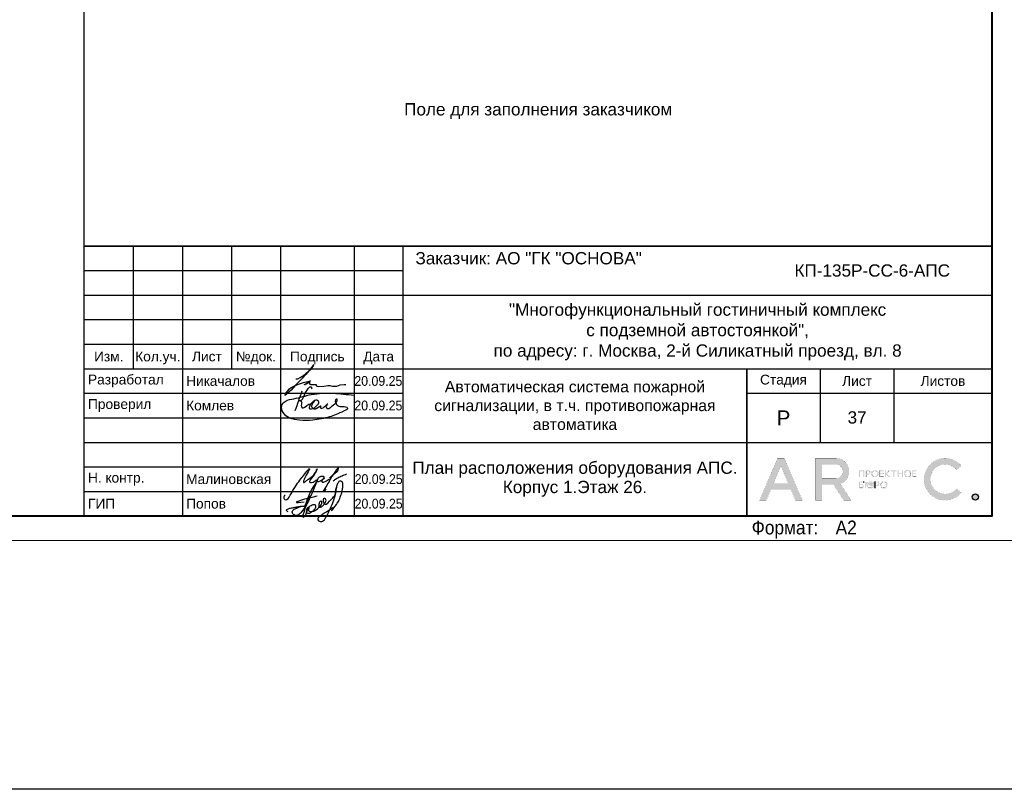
# Model space of a CAD drawing. Header units: millimetres. Extents: x 303602 to 13248484, y -10200551 to -26241.
# Tile 41 of 51: x 906153 to 926217, y -104490 to -88810. Entities that reach past the tile are written whole.
import ezdxf
from ezdxf.enums import TextEntityAlignment as Align

# ---------------------------------------------------------------- set-up
doc = ezdxf.new("R2010")
doc.units = ezdxf.units.MM
doc.layers.get('Defpoints').update_dxf_attribs({"color": 252})
for name, color, linetype, lineweight in [('DB CP Оформление', 7, 'Continuous', 25), ('RC-Извещатели_пожарные', 1, 'Continuous', 30), ('Z-000-P_SCHED', 7, 'Continuous', 20), ('Охрана входов', 252, 'Continuous', 30), ('Рамка', 7, 'Continuous', 18)]:
    doc.layers.add(name, color=color, linetype=linetype, lineweight=lineweight)
doc.layers.add('DB CP Подписи', color=7, linetype='Continuous', lineweight=25, true_color=0x0a45f5)
doc.layers.add('формат', color=250, linetype='Continuous')
doc.styles.add('Arial', font='arial.ttf', dxfattribs={"width": 0.9, "height": 699.9999999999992})
doc.styles.add('CP.Text', font='arial.ttf')
doc.styles.add('CP.Text дата', font='arial.ttf', dxfattribs={"width": 0.9})

# ---------------------------------------------------------------- blocks, each defined once
blk = doc.blocks.new('*U39')
at = {"color": 0, "lineweight": 0}
blk.add_lwpolyline([(-594, 4.393872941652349e-15), (6.661338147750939e-14, 6.661338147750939e-14), (3.331937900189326e-14, 420.0000000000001), (-594.0000000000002, 420.0000000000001)], close=True, dxfattribs=at)
at = {"lineweight": 40}
blk.add_lwpolyline([(-574, 5.000000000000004), (-4.999999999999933, 5.000000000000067), (-4.999999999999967, 415.0000000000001), (-574.0000000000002, 415.0000000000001)], close=True, dxfattribs=at)
at = {"style": 'Arial', "width": 0.9}
blk.add_text('Формат:', height=2.8, dxfattribs=at).set_placement((-53.97311837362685, 1.250000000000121))
at = {"style": 'Arial', "width": 0.9, "flags": 8}
blk.add_attdef('FORMAT', (-36.87188609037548, 1.257088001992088), '', height=2.8, dxfattribs=at)
blk = doc.blocks.new('Попов')
at = {"layer": 'DB CP Подписи', "color": 160, "true_color": 0x0a45f5}
for points in [[(7.394956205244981, 7.032094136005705), (4.284556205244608, 0.8400941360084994), (3.982156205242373, 0.4944941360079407), (3.665356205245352, 0.2583778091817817), (3.190156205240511, 0.09837780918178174), (2.801356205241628, 0.2064941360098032), (2.509696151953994, 0.451294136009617), (2.383756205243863, 0.7680941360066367), (2.429696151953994, 0.9984941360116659), (2.62855620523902, 1.243294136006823), (3.319756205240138, 1.603294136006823), (3.895756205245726, 1.848094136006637), (4.370956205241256, 1.992094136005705), (4.918156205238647, 1.992094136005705)], [(7.394956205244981, 7.032094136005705), (6.962956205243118, 6.427294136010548), (4.918156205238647, 1.992094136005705)], [(8.094156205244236, 0.03369413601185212), (8.828556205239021, 0.5520941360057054), (9.980556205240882, 1.272094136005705), (10.85895620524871, 1.761694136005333), (10.41255620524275, 1.084894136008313), (11.57895620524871, 2.611294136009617), (12.16935620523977, 3.84969413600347), (12.471756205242, 4.713694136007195), (12.629696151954, 5.419294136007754), (12.689696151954, 6.2400941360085), (12.54375620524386, 6.945694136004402), (12.34215620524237, 7.075294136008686), (12.03975620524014, 7.075294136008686), (11.64969615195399, 6.6000941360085), (11.379696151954, 5.779294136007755), (11.21895620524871, 4.728094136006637), (10.72935620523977, 3.014494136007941), (9.418956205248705, 0.0336941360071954)], [(3.521356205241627, 2.971294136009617), (4.126156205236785, 3.244894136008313), (4.932556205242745, 3.475294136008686), (6.444556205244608, 3.835294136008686), (7.495756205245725, 4.080094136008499)], [(5.979696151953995, 4.069175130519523), (4.859696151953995, -0.1216221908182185), (5.311356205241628, 0.624094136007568), (5.311356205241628, 0.8688941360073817), (5.624396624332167, 1.697142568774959), (6.247356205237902, 2.150494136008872), (6.650556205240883, 2.323294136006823), (6.909756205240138, 2.323294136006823), (7.125756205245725, 2.150494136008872), (7.125756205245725, 1.747294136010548), (6.82335620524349, 1.243294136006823), (6.333756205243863, 0.7968941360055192), (5.714556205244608, 0.5088941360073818), (5.412156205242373, 0.5952941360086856), (5.49855620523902, 1.286494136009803), (5.817585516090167, 1.879286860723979), (5.714556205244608, 1.286494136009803), (5.829756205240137, 0.9552941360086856), (6.146556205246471, 0.8832941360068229), (6.794556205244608, 1.012894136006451), (7.528956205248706, 1.459294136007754), (8.119356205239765, 2.064094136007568), (8.407356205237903, 2.510494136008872), (8.407356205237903, 2.899294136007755), (8.320956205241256, 3.028894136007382), (8.090556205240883, 2.956894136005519), (7.816956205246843, 2.366494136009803), (7.816956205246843, 1.963294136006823), (7.989756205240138, 1.776094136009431), (8.364156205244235, 1.891294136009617), (8.82495620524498, 2.323294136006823), (9.055356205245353, 2.697694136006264), (9.271356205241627, 3.302494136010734), (9.012156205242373, 3.561694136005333), (8.882556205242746, 3.561694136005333), (8.709696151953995, 3.3600941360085), (8.709696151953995, 2.978377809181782), (9.039696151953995, 2.408377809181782), (10.349696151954, 3.378377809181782), (11.11969615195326, 4.410259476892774), (11.27818451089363, 5.133235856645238), (11.35539592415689, 5.654323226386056), (11.38831620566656, 5.819447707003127), (11.35539592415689, 5.654323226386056)], [(3.521356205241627, 2.971294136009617), (3.294445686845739, 2.859738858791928), (4.789696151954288, 2.859738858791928)], [(1.534156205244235, 0.8688941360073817), (1.303756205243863, 1.041694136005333), (1.217356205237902, 1.214494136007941), (1.447756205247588, 1.416094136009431), (2.038156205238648, 1.603294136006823), (2.815756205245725, 1.761694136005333), (3.506956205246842, 1.876894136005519), (4.357209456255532, 1.989153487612), (4.918156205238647, 1.992094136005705)]]:
    blk.add_spline(points, degree=3, dxfattribs=at)
at = {"layer": 'DB CP Подписи'}
blk.add_spline([(8.094156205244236, 0.03369413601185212), (7.791756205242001, -0.2544480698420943), (7.618956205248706, -0.4847058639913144), (7.618956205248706, -0.8015058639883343), (7.950156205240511, -1.060705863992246), (8.569356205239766, -1.060705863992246), (8.943756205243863, -0.7583058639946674), (9.116556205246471, -0.4991058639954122), (9.418956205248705, 0.0336941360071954)], degree=3, dxfattribs=at)
blk = doc.blocks.new('A$Cf51998ab')
at = {"layer": 'DB CP Подписи'}
for points in [[(2.024743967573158, 7.175397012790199), (0.02474396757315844, 3.175397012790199), (2.524743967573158, 0.1753970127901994), (9.524743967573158, 6.675397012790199), (17.02474396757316, 19.1753970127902), (23.52474396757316, 28.6753970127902), (29.02474396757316, 35.6753970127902), (35.52474396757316, 43.6753970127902), (36.52474396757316, 44.6753970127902), (30.02474396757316, 30.6753970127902), (28.52474396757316, 26.1753970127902), (28.52474396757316, 25.1753970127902), (31.52474396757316, 26.6753970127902), (36.02474396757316, 30.1753970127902), (43.52474396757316, 36.1753970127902), (45.52474396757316, 39.1753970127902), (47.52474396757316, 42.6753970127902), (47.52474396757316, 43.1753970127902), (48.02474396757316, 44.1753970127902), (40.52474396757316, 31.1753970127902), (37.52474396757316, 25.6753970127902), (40.52474396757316, 25.1753970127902), (47.02474396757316, 28.6753970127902), (47.52474396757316, 29.1753970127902)], [(66.52474396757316, 31.6753970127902), (75.02474396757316, 39.1753970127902), (79.02474396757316, 43.6753970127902), (79.52474396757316, 46.6753970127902), (75.02474396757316, 41.6753970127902), (69.02474396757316, 32.6753970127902), (61.02474396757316, 18.6753970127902), (57.02474396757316, 11.6753970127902), (61.52474396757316, 15.6753970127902)], [(57.52474396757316, 34.1753970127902), (54.52474396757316, 34.1753970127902), (50.02474396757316, 31.1753970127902), (49.52474396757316, 26.1753970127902), (54.02474396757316, 27.6753970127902), (56.02474396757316, 29.1753970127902), (58.02474396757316, 33.1753970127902), (57.52474396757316, 34.1753970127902)], [(59.02474396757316, 30.6753970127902), (55.49455854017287, 28.71229258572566), (55.52474396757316, 25.6753970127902), (57.52474396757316, 25.6753970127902), (62.02474396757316, 27.6753970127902), (65.02474396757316, 29.6753970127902), (65.52474396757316, 30.1753970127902)], [(71.80259313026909, 27.23596012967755), (75.18207571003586, 30.02247973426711), (81.43411698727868, 33.40007838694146), (87.77064376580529, 36.27103771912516), (91.06563812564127, 37.45319772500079)]]:
    blk.add_spline(points, degree=3, dxfattribs=at)
blk = doc.blocks.new('Лого')
at = {"layer": 'DB CP Оформление'}
h = blk.add_hatch(color=0, dxfattribs=at)
edge = h.paths.add_edge_path()
edge.add_line((-3.149615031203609, 491.8564630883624), (-2.145539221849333, 491.0307320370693))
edge.add_arc((-5.466713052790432, 493.7619962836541), 4.300000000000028, 39.43316774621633, 320.5668322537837, ccw=False)
edge.add_line((-2.145539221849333, 496.4932605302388), (-3.149615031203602, 495.6675294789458))
edge.add_arc((-5.466713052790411, 493.7619962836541), 3.000000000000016, 39.43316774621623, 320.5668322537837)
edge = h.paths.add_edge_path()
edge.add_arc((0.7039796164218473, 490.1453402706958), 0.65, 0, 360)
h.paths.add_polyline_path([(-38.91856638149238, 496.3972109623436), (-37.43639440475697, 492.9290438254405), (-40.40073835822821, 492.9290438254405)], flags=16)
edge = h.paths.add_edge_path(flags=16)
edge.add_line((-30.56831019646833, 493.9825875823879), (-27.63778042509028, 493.9825875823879))
edge.add_arc((-27.63778042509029, 495.2825875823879), 1.299999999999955, 270.0000000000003, 360.0000000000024)
edge.add_line((-26.33778042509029, 495.2825875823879), (-26.33778042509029, 495.4512324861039))
edge.add_arc((-27.63778042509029, 495.4512324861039), 1.300000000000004, 359.9999999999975, 449.9999999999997)
edge.add_line((-27.63778042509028, 496.7512324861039), (-30.56831019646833, 496.7512324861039))
edge.add_line((-30.56831019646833, 496.7512324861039), (-30.56831019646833, 493.9825875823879))
h.paths.add_polyline_path([(-35.9689509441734, 489.4953402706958), (-36.88082038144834, 491.6290438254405), (-40.956312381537, 491.6290438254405), (-41.8681818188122, 489.4953402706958), (-43.28192242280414, 489.4953402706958), (-39.6254366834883, 498.0512324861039), (-38.21169607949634, 498.0512324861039), (-34.55521034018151, 489.4953402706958)])
edge = h.paths.add_edge_path()
edge.add_line((-30.56831019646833, 489.4953402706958), (-31.86831019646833, 489.4953402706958))
edge.add_line((-31.86831019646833, 489.4953402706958), (-31.86831019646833, 498.0512324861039))
edge.add_line((-31.86831019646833, 498.0512324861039), (-27.63778042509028, 498.0512324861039))
edge.add_arc((-27.63778042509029, 495.4512324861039), 2.600000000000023, 0, 89.99999999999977, ccw=False)
edge.add_line((-25.03778042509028, 495.4512324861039), (-25.03778042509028, 495.2825875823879))
edge.add_arc((-27.63778042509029, 495.2825875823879), 2.600000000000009, -70.23716168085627, 0, ccw=False)
edge.add_line((-26.75864866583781, 492.8357268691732), (-24.6131234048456, 489.4953402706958))
edge.add_line((-24.6131234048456, 489.4953402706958), (-26.15818166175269, 489.4953402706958))
edge.add_line((-26.15818166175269, 489.4953402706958), (-28.20534579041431, 492.6825875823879))
edge.add_line((-28.20534579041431, 492.6825875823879), (-30.56831019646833, 492.6825875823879))
edge.add_line((-30.56831019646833, 492.6825875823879), (-30.56831019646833, 489.4953402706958))
edge = h.paths.add_edge_path(flags=16)
edge.add_line((-21.27053753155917, 492.6928723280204), (-21.27053753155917, 492.5228723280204))
edge.add_arc((-20.82053753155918, 492.5228723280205), 0.4499999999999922, 180.0000000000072, 270.0000000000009)
edge.add_line((-20.82053753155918, 492.0728723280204), (-20.69150461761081, 492.0728723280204))
edge.add_arc((-20.6915046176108, 492.5228723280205), 0.4500000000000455, 269.9999999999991, 359.9999999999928)
edge.add_line((-20.24150461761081, 492.5228723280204), (-20.24150461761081, 492.6928723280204))
edge.add_arc((-20.69150461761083, 492.6928723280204), 0.4500000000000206, 0, 89.99999999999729)
edge.add_line((-20.69150461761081, 493.1428723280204), (-20.82053753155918, 493.1428723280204))
edge.add_arc((-20.82053753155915, 492.6928723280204), 0.4500000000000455, 90.00000000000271, 180)
edge = h.paths.add_edge_path(flags=17)
edge.add_line((-21.62964566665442, 491.9228723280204), (-21.62964566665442, 492.5328723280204))
edge.add_line((-21.62964566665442, 492.5328723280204), (-21.45053753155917, 492.5328723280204))
edge.add_line((-21.45053753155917, 492.5328723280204), (-21.45053753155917, 492.5228723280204))
edge.add_arc((-20.85053753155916, 492.5228723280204), 0.6000000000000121, 180, 269.999999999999)
edge.add_line((-20.85053753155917, 491.9228723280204), (-20.66150461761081, 491.9228723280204))
edge.add_arc((-20.66150461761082, 492.5228723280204), 0.6000000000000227, 270.000000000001, 360)
edge.add_line((-20.06150461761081, 492.5228723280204), (-20.06150461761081, 492.6928723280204))
edge.add_arc((-20.66150461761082, 492.6928723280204), 0.6000000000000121, 0, 89.99999999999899)
edge.add_line((-20.66150461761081, 493.2928723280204), (-20.85053753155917, 493.2928723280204))
edge.add_arc((-20.85053753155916, 492.6928723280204), 0.6000000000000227, 90.00000000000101, 180)
edge.add_line((-21.45053753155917, 492.6928723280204), (-21.45053753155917, 492.6828723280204))
edge.add_line((-21.45053753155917, 492.6828723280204), (-21.62964566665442, 492.6828723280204))
edge.add_line((-21.62964566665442, 492.6828723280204), (-21.62964566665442, 493.2928723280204))
edge.add_line((-21.62964566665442, 493.2928723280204), (-21.80964566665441, 493.2928723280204))
edge.add_line((-21.80964566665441, 493.2928723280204), (-21.80964566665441, 491.9228723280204))
edge.add_line((-21.80964566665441, 491.9228723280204), (-21.62964566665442, 491.9228723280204))
edge = h.paths.add_edge_path(flags=16)
edge.add_line((-18.44160413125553, 492.6928723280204), (-18.44160413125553, 492.5228723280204))
edge.add_arc((-17.99160413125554, 492.5228723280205), 0.4499999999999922, 180.0000000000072, 270.0000000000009)
edge.add_line((-17.99160413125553, 492.0728723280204), (-17.86257121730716, 492.0728723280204))
edge.add_arc((-17.86257121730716, 492.5228723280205), 0.4500000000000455, 269.9999999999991, 359.9999999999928)
edge.add_line((-17.41257121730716, 492.5228723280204), (-17.41257121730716, 492.6928723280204))
edge.add_arc((-17.86257121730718, 492.6928723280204), 0.4500000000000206, 0, 89.99999999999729)
edge.add_line((-17.86257121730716, 493.1428723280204), (-17.99160413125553, 493.1428723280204))
edge.add_arc((-17.99160413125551, 492.6928723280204), 0.4500000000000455, 90.00000000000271, 180)
edge = h.paths.add_edge_path()
edge.add_line((-18.62160413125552, 492.6928723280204), (-18.62160413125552, 492.5228723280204))
edge.add_arc((-18.02160413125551, 492.5228723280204), 0.6000000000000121, 180, 269.999999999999)
edge.add_line((-18.02160413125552, 491.9228723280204), (-17.83257121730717, 491.9228723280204))
edge.add_arc((-17.83257121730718, 492.5228723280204), 0.6000000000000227, 270.000000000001, 360)
edge.add_line((-17.23257121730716, 492.5228723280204), (-17.23257121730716, 492.6928723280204))
edge.add_arc((-17.83257121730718, 492.6928723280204), 0.6000000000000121, 0, 89.99999999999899)
edge.add_line((-17.83257121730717, 493.2928723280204), (-18.02160413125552, 493.2928723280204))
edge.add_arc((-18.02160413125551, 492.6928723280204), 0.6000000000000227, 90.00000000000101, 180)
edge = h.paths.add_edge_path(flags=16)
edge.add_line((-13.61226025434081, 494.9777851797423), (-13.61226025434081, 494.8077851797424))
edge.add_arc((-13.16226025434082, 494.8077851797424), 0.4499999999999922, 180.0000000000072, 270.0000000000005)
edge.add_line((-13.16226025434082, 494.3577851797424), (-13.03322734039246, 494.3577851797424))
edge.add_arc((-13.03322734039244, 494.8077851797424), 0.4500000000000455, 269.9999999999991, 359.9999999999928)
edge.add_line((-12.58322734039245, 494.8077851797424), (-12.58322734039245, 494.9777851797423))
edge.add_arc((-13.03322734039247, 494.9777851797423), 0.4500000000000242, 0, 89.99999999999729)
edge.add_line((-13.03322734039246, 495.4277851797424), (-13.16226025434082, 495.4277851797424))
edge.add_arc((-13.16226025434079, 494.9777851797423), 0.4500000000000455, 90.00000000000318, 180)
edge = h.paths.add_edge_path()
edge.add_line((-13.79226025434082, 494.9777851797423), (-13.79226025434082, 494.8077851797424))
edge.add_arc((-13.19226025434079, 494.8077851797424), 0.6000000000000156, 180, 269.9999999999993)
edge.add_line((-13.19226025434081, 494.2077851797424), (-13.00322734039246, 494.2077851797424))
edge.add_arc((-13.00322734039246, 494.8077851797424), 0.6000000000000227, 270.000000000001, 360)
edge.add_line((-12.40322734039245, 494.8077851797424), (-12.40322734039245, 494.9777851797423))
edge.add_arc((-13.00322734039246, 494.9777851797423), 0.6000000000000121, 0, 89.99999999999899)
edge.add_line((-13.00322734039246, 495.5777851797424), (-13.19226025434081, 495.5777851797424))
edge.add_arc((-13.19226025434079, 494.9777851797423), 0.6000000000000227, 90.00000000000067, 180)
edge = h.paths.add_edge_path(flags=16)
edge.add_line((-20.28705089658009, 494.9777851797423), (-20.28705089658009, 494.8077851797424))
edge.add_arc((-19.8370508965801, 494.8077851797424), 0.4499999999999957, 180.0000000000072, 270.0000000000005)
edge.add_line((-19.83705089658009, 494.3577851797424), (-19.70801798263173, 494.3577851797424))
edge.add_arc((-19.70801798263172, 494.8077851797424), 0.4500000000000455, 269.9999999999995, 359.9999999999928)
edge.add_line((-19.25801798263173, 494.8077851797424), (-19.25801798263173, 494.9777851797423))
edge.add_arc((-19.70801798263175, 494.9777851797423), 0.4500000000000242, 0, 89.99999999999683)
edge.add_line((-19.70801798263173, 495.4277851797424), (-19.83705089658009, 495.4277851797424))
edge.add_arc((-19.83705089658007, 494.9777851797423), 0.4500000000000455, 90.00000000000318, 180)
edge = h.paths.add_edge_path()
edge.add_line((-20.46705089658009, 494.9777851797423), (-20.46705089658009, 494.8077851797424))
edge.add_arc((-19.86705089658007, 494.8077851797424), 0.6000000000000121, 180, 269.999999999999)
edge.add_line((-19.86705089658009, 494.2077851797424), (-19.67801798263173, 494.2077851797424))
edge.add_arc((-19.67801798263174, 494.8077851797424), 0.6000000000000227, 270.000000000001, 360)
edge.add_line((-19.07801798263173, 494.8077851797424), (-19.07801798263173, 494.9777851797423))
edge.add_arc((-19.67801798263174, 494.9777851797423), 0.6000000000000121, 0, 89.99999999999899)
edge.add_line((-19.67801798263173, 495.5777851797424), (-19.86705089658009, 495.5777851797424))
edge.add_arc((-19.86705089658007, 494.9777851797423), 0.6000000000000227, 90.00000000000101, 180)
edge = h.paths.add_edge_path(flags=16)
edge.add_arc((-19.22667760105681, 492.7878723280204), 0.1800000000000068, 270.0000000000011, 360)
edge.add_line((-19.04667760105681, 492.7878723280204), (-19.0466776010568, 492.9328723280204))
edge.add_arc((-19.22667760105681, 492.9328723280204), 0.1800000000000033, 0, 89.99999999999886)
edge.add_line((-19.2266776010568, 493.1128723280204), (-19.63443714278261, 493.1128723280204))
edge.add_line((-19.63443714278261, 493.1128723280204), (-19.6344371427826, 492.6078723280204))
edge.add_line((-19.6344371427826, 492.6078723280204), (-19.22667760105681, 492.6078723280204))
edge = h.paths.add_edge_path()
edge.add_line((-19.63443714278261, 491.9228723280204), (-19.81443714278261, 491.9228723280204))
edge.add_line((-19.81443714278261, 491.9228723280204), (-19.81443714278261, 493.2928723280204))
edge.add_line((-19.81443714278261, 493.2928723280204), (-19.2266776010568, 493.2928723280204))
edge.add_arc((-19.2266776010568, 492.9328723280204), 0.3600000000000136, 0, 89.99999999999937, ccw=False)
edge.add_line((-18.8666776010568, 492.9328723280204), (-18.86667760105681, 492.7878723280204))
edge.add_arc((-19.22667760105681, 492.7878723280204), 0.3600000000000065, -89.99999999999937, 0, ccw=False)
edge.add_line((-19.22667760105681, 492.4278723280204), (-19.63443714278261, 492.4278723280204))
edge.add_line((-19.63443714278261, 492.4278723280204), (-19.63443714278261, 491.9228723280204))
edge = h.paths.add_edge_path(flags=16)
edge.add_line((-22.41432519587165, 492.0728723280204), (-22.81592550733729, 492.0728723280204))
edge.add_line((-22.81592550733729, 492.0728723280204), (-22.81592550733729, 492.5700955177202))
edge.add_line((-22.81592550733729, 492.5700955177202), (-22.41432519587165, 492.5700955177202))
edge.add_arc((-22.41432519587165, 492.3900955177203), 0.17999999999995, -1.807620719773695e-11, 89.99999999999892, ccw=False)
edge.add_line((-22.23432519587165, 492.3900955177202), (-22.23432519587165, 492.2528723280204))
edge.add_arc((-22.41432519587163, 492.2528723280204), 0.1799999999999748, -90.00000000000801, 0, ccw=False)
h.paths.add_polyline_path([(-16.95626591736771, 495.5777851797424), (-17.51223811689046, 494.9677851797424), (-17.55459530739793, 494.9677851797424), (-17.55459530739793, 495.5777851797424), (-17.73459530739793, 495.5777851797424), (-17.73459530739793, 494.2077851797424), (-17.55459530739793, 494.2077851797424), (-17.55459530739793, 494.8177851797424), (-17.47826675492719, 494.8177851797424), (-16.92229455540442, 494.2077851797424), (-16.67874821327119, 494.2077851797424), (-17.32006333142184, 494.9114214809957), (-16.71271957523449, 495.5777851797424)])
edge = h.paths.add_edge_path()
edge.add_line((-22.10894538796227, 493.1128723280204), (-22.8159255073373, 493.1128723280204))
edge.add_line((-22.8159255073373, 493.1128723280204), (-22.81592550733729, 492.7200955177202))
edge.add_line((-22.81592550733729, 492.7200955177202), (-22.41432519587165, 492.7200955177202))
edge.add_arc((-22.41432519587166, 492.3600955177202), 0.3600000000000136, 0, 89.99999999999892, ccw=False)
edge.add_line((-22.05432519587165, 492.3600955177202), (-22.05432519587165, 492.2828723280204))
edge.add_arc((-22.41432519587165, 492.2828723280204), 0.3600000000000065, -89.99999999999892, 0, ccw=False)
edge.add_line((-22.41432519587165, 491.9228723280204), (-23.01592550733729, 491.9228723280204))
edge.add_line((-23.01592550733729, 491.9228723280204), (-23.01592550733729, 493.2928723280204))
edge.add_line((-23.01592550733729, 493.2928723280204), (-22.10894538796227, 493.2928723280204))
edge.add_line((-22.10894538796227, 493.2928723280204), (-22.10894538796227, 493.1128723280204))
h.paths.add_polyline_path([(-15.99401623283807, 495.3977851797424), (-16.45775531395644, 495.3977851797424), (-16.45775531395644, 495.5777851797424), (-15.35027715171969, 495.5777851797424), (-15.35027715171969, 495.3977851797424), (-15.81401623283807, 495.3977851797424), (-15.81401623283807, 494.2077851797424), (-15.99401623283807, 494.2077851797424)])
h.paths.add_polyline_path([(-14.219327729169, 494.9827851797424), (-14.219327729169, 495.5777851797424), (-14.039327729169, 495.5777851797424), (-14.039327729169, 494.2077851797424), (-14.219327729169, 494.2077851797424), (-14.219327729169, 494.8027851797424), (-14.92320967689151, 494.8027851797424), (-14.92320967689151, 494.2077851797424), (-15.10320967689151, 494.2077851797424), (-15.10320967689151, 495.5777851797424), (-14.92320967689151, 495.5777851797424), (-14.92320967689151, 494.9827851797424)])
h.paths.add_polyline_path([(-11.97615986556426, 494.8027851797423), (-11.97615986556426, 494.3877851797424), (-11.30687213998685, 494.3877851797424), (-11.30687213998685, 494.2077851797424), (-12.15615986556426, 494.2077851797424), (-12.15615986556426, 495.5777851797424), (-11.30687213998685, 495.5777851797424), (-11.30687213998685, 495.3977851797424), (-11.97615986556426, 495.3977851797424), (-11.97615986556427, 494.9827851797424), (-11.34484040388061, 494.9827851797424), (-11.34484040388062, 494.8027851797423)])
edge = h.paths.add_edge_path(flags=16)
edge.add_arc((-21.07411837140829, 495.0727851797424), 0.1800000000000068, 270.0000000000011, 360)
edge.add_line((-20.89411837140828, 495.0727851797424), (-20.89411837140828, 495.2177851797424))
edge.add_arc((-21.07411837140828, 495.2177851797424), 0.1800000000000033, 0, 89.99999999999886)
edge.add_line((-21.07411837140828, 495.3977851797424), (-21.48187791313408, 495.3977851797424))
edge.add_line((-21.48187791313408, 495.3977851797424), (-21.48187791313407, 494.8927851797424))
edge.add_line((-21.48187791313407, 494.8927851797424), (-21.07411837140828, 494.8927851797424))
h.paths.add_polyline_path([(-22.81592550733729, 494.2077851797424), (-23.01592550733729, 494.2077851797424), (-23.01592550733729, 495.5777851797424), (-21.90894538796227, 495.5777851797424), (-21.90894538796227, 494.2077851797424), (-22.10894538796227, 494.2077851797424), (-22.10894538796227, 495.3977851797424), (-22.81592550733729, 495.3977851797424)])
h.paths.add_polyline_path([(-18.65095050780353, 494.8027851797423), (-18.65095050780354, 494.3877851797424), (-17.98166278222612, 494.3877851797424), (-17.98166278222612, 494.2077851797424), (-18.83095050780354, 494.2077851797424), (-18.83095050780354, 495.5777851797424), (-17.98166278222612, 495.5777851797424), (-17.98166278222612, 495.3977851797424), (-18.65095050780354, 495.3977851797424), (-18.65095050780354, 494.9827851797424), (-18.01963104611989, 494.9827851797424), (-18.01963104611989, 494.8027851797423)])
edge = h.paths.add_edge_path()
edge.add_line((-21.48187791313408, 494.2077851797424), (-21.66187791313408, 494.2077851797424))
edge.add_line((-21.66187791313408, 494.2077851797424), (-21.66187791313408, 495.5777851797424))
edge.add_line((-21.66187791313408, 495.5777851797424), (-21.07411837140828, 495.5777851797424))
edge.add_arc((-21.07411837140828, 495.2177851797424), 0.3600000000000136, 0, 89.99999999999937, ccw=False)
edge.add_line((-20.71411837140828, 495.2177851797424), (-20.71411837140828, 495.0727851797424))
edge.add_arc((-21.07411837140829, 495.0727851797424), 0.3600000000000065, -89.99999999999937, 0, ccw=False)
edge.add_line((-21.07411837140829, 494.7127851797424), (-21.48187791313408, 494.7127851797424))
edge.add_line((-21.48187791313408, 494.7127851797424), (-21.48187791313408, 494.2077851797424))
edge = h.paths.add_edge_path()
edge.add_line((-19.81443714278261, 493.2928723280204), (-19.81443714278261, 491.9228723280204))
edge.add_line((-22.10894538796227, 493.2928723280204), (-22.10894538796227, 493.1128723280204))
at = {"layer": 'DB CP Оформление', "color": 0}
for p, q in [((-22.10894538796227, 493.2928723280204), (-22.10894538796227, 493.1128723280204)), ((-19.81443714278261, 493.2928723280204), (-19.81443714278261, 491.9228723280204))]:
    blk.add_line(p, q, dxfattribs=at)
at = {"layer": 'DB CP Оформление', "color": 0, "const_width": 0.01}
for points in [[(-35.9689509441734, 489.4953402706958), (-36.88082038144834, 491.6290438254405), (-40.956312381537, 491.6290438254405), (-41.8681818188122, 489.4953402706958), (-43.28192242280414, 489.4953402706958), (-39.6254366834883, 498.0512324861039), (-38.21169607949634, 498.0512324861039), (-34.55521034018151, 489.4953402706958)], [(-38.91856638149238, 496.3972109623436), (-37.43639440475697, 492.9290438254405), (-40.40073835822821, 492.9290438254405)], [(-22.81592550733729, 494.2077851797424), (-23.01592550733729, 494.2077851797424), (-23.01592550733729, 495.5777851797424), (-21.90894538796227, 495.5777851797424), (-21.90894538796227, 494.2077851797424), (-22.10894538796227, 494.2077851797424), (-22.10894538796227, 495.3977851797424), (-22.81592550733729, 495.3977851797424)], [(-18.65095050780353, 494.8027851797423), (-18.65095050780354, 494.3877851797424), (-17.98166278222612, 494.3877851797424), (-17.98166278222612, 494.2077851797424), (-18.83095050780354, 494.2077851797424), (-18.83095050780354, 495.5777851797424), (-17.98166278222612, 495.5777851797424), (-17.98166278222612, 495.3977851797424), (-18.65095050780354, 495.3977851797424), (-18.65095050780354, 494.9827851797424), (-18.01963104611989, 494.9827851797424), (-18.01963104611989, 494.8027851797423)], [(-16.95626591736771, 495.5777851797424), (-17.51223811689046, 494.9677851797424), (-17.55459530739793, 494.9677851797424), (-17.55459530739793, 495.5777851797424), (-17.73459530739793, 495.5777851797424), (-17.73459530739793, 494.2077851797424), (-17.55459530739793, 494.2077851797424), (-17.55459530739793, 494.8177851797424), (-17.47826675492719, 494.8177851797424), (-16.92229455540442, 494.2077851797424), (-16.67874821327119, 494.2077851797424), (-17.32006333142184, 494.9114214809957), (-16.71271957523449, 495.5777851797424)], [(-15.99401623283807, 495.3977851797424), (-16.45775531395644, 495.3977851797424), (-16.45775531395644, 495.5777851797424), (-15.35027715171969, 495.5777851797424), (-15.35027715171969, 495.3977851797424), (-15.81401623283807, 495.3977851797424), (-15.81401623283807, 494.2077851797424), (-15.99401623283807, 494.2077851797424)], [(-14.219327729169, 494.9827851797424), (-14.219327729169, 495.5777851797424), (-14.039327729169, 495.5777851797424), (-14.039327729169, 494.2077851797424), (-14.219327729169, 494.2077851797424), (-14.219327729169, 494.8027851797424), (-14.92320967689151, 494.8027851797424), (-14.92320967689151, 494.2077851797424), (-15.10320967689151, 494.2077851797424), (-15.10320967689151, 495.5777851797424), (-14.92320967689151, 495.5777851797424), (-14.92320967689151, 494.9827851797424)], [(-11.97615986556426, 494.8027851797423), (-11.97615986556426, 494.3877851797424), (-11.30687213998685, 494.3877851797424), (-11.30687213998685, 494.2077851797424), (-12.15615986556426, 494.2077851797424), (-12.15615986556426, 495.5777851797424), (-11.30687213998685, 495.5777851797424), (-11.30687213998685, 495.3977851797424), (-11.97615986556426, 495.3977851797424), (-11.97615986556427, 494.9827851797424), (-11.34484040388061, 494.9827851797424), (-11.34484040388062, 494.8027851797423)]]:
    blk.add_lwpolyline(points, close=True, dxfattribs=at)
for points in [[(-30.56831019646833, 489.4953402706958), (-31.86831019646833, 489.4953402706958), (-31.86831019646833, 498.0512324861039), (-27.63778042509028, 498.0512324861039, -0.414213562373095), (-25.03778042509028, 495.4512324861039), (-25.03778042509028, 495.2825875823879, -0.316436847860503), (-26.75864866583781, 492.8357268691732), (-24.6131234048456, 489.4953402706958), (-26.15818166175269, 489.4953402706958), (-28.20534579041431, 492.6825875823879), (-30.56831019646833, 492.6825875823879)], [(-3.149615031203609, 491.8564630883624), (-2.145539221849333, 491.0307320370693, -2.790346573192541), (-2.145539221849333, 496.4932605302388), (-3.149615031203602, 495.6675294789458, 2.790346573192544)], [(-30.56831019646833, 493.9825875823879), (-27.63778042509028, 493.9825875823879, 0.414213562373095), (-26.33778042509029, 495.2825875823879), (-26.33778042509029, 495.4512324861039, 0.414213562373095), (-27.63778042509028, 496.7512324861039), (-30.56831019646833, 496.7512324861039)], [(-21.48187791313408, 494.2077851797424), (-21.66187791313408, 494.2077851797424), (-21.66187791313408, 495.5777851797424), (-21.07411837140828, 495.5777851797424, -0.4142135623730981), (-20.71411837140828, 495.2177851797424), (-20.71411837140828, 495.0727851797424, -0.4142135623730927), (-21.07411837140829, 494.7127851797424), (-21.48187791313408, 494.7127851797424)], [(-21.07411837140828, 494.8927851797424, 0.4142135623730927), (-20.89411837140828, 495.0727851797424), (-20.89411837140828, 495.2177851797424, 0.4142135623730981), (-21.07411837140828, 495.3977851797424), (-21.48187791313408, 495.3977851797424), (-21.48187791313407, 494.8927851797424)], [(-20.46705089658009, 494.9777851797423), (-20.46705089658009, 494.8077851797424, 0.414213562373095), (-19.86705089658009, 494.2077851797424), (-19.67801798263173, 494.2077851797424, 0.414213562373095), (-19.07801798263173, 494.8077851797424), (-19.07801798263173, 494.9777851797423, 0.414213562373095), (-19.67801798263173, 495.5777851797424), (-19.86705089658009, 495.5777851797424, 0.414213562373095)], [(-20.28705089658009, 494.9777851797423), (-20.28705089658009, 494.8077851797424, 0.414213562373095), (-19.83705089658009, 494.3577851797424), (-19.70801798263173, 494.3577851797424, 0.414213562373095), (-19.25801798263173, 494.8077851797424), (-19.25801798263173, 494.9777851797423, 0.414213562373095), (-19.70801798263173, 495.4277851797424), (-19.83705089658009, 495.4277851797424, 0.414213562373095)], [(-13.79226025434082, 494.9777851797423), (-13.79226025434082, 494.8077851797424, 0.414213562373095), (-13.19226025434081, 494.2077851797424), (-13.00322734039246, 494.2077851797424, 0.414213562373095), (-12.40322734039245, 494.8077851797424), (-12.40322734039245, 494.9777851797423, 0.414213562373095), (-13.00322734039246, 495.5777851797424), (-13.19226025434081, 495.5777851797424, 0.414213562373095)], [(-13.61226025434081, 494.9777851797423), (-13.61226025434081, 494.8077851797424, 0.414213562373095), (-13.16226025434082, 494.3577851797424), (-13.03322734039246, 494.3577851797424, 0.414213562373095), (-12.58322734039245, 494.8077851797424), (-12.58322734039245, 494.9777851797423, 0.414213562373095), (-13.03322734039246, 495.4277851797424), (-13.16226025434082, 495.4277851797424, 0.414213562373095)], [(-22.10894538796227, 493.1128723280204), (-22.8159255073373, 493.1128723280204), (-22.81592550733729, 492.7200955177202), (-22.41432519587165, 492.7200955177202, -0.4142135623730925), (-22.05432519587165, 492.3600955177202), (-22.05432519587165, 492.2828723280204, -0.4142135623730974), (-22.41432519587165, 491.9228723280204), (-23.01592550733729, 491.9228723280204), (-23.01592550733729, 493.2928723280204), (-22.10894538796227, 493.2928723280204)], [(-22.41432519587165, 492.0728723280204), (-22.81592550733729, 492.0728723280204), (-22.81592550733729, 492.5700955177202), (-22.41432519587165, 492.5700955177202, -0.4142135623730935), (-22.23432519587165, 492.3900955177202), (-22.23432519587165, 492.2528723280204, -0.4142135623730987)], [(-21.62964566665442, 491.9228723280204), (-21.62964566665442, 492.5328723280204), (-21.45053753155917, 492.5328723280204), (-21.45053753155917, 492.5228723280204, 0.414213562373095), (-20.85053753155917, 491.9228723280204), (-20.66150461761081, 491.9228723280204, 0.414213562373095), (-20.06150461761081, 492.5228723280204), (-20.06150461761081, 492.6928723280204, 0.414213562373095), (-20.66150461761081, 493.2928723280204), (-20.85053753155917, 493.2928723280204, 0.414213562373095), (-21.45053753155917, 492.6928723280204), (-21.45053753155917, 492.6828723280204), (-21.62964566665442, 492.6828723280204), (-21.62964566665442, 493.2928723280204), (-21.80964566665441, 493.2928723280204), (-21.80964566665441, 491.9228723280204)], [(-21.27053753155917, 492.6928723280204), (-21.27053753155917, 492.5228723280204, 0.414213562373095), (-20.82053753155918, 492.0728723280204), (-20.69150461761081, 492.0728723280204, 0.414213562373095), (-20.24150461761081, 492.5228723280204), (-20.24150461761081, 492.6928723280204, 0.414213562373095), (-20.69150461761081, 493.1428723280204), (-20.82053753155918, 493.1428723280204, 0.414213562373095)], [(-19.63443714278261, 491.9228723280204), (-19.81443714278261, 491.9228723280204), (-19.81443714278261, 493.2928723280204), (-19.2266776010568, 493.2928723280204, -0.4142135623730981), (-18.8666776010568, 492.9328723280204), (-18.86667760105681, 492.7878723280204, -0.4142135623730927), (-19.22667760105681, 492.4278723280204), (-19.63443714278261, 492.4278723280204)], [(-19.22667760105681, 492.6078723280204, 0.4142135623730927), (-19.04667760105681, 492.7878723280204), (-19.0466776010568, 492.9328723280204, 0.4142135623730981), (-19.2266776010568, 493.1128723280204), (-19.63443714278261, 493.1128723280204), (-19.6344371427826, 492.6078723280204)], [(-18.62160413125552, 492.6928723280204), (-18.62160413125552, 492.5228723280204, 0.414213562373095), (-18.02160413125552, 491.9228723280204), (-17.83257121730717, 491.9228723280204, 0.414213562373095), (-17.23257121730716, 492.5228723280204), (-17.23257121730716, 492.6928723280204, 0.414213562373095), (-17.83257121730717, 493.2928723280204), (-18.02160413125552, 493.2928723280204, 0.414213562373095)], [(-18.44160413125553, 492.6928723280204), (-18.44160413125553, 492.5228723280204, 0.414213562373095), (-17.99160413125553, 492.0728723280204), (-17.86257121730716, 492.0728723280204, 0.414213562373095), (-17.41257121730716, 492.5228723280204), (-17.41257121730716, 492.6928723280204, 0.414213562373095), (-17.86257121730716, 493.1428723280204), (-17.99160413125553, 493.1428723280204, 0.414213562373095)]]:
    blk.add_lwpolyline(points, format="xyb", close=True, dxfattribs=at)
at = {"layer": 'DB CP Оформление', "color": 0}
blk.add_circle((0.7039796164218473, 490.1453402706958), 0.65, dxfattribs=at)
at = {"layer": 'Defpoints', "color": 0}
blk.add_lwpolyline([(-45.89650028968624, 501.2732863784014), (4.103499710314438, 501.2732863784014), (4.103499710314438, 486.2732863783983), (-45.89650028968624, 486.2732863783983)], close=True, dxfattribs=at)
blk = doc.blocks.new('A$C5BE547C8')
at = {"layer": 'DB CP Подписи', "color": 160, "true_color": 0x0a45f5}
for points in [[(12.77064067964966, 273.4620631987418), (54.9465189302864, 284.4855278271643), (94.154754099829, 355.2698806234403), (190.2780455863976, 461.4464249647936), (197.8667517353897, 439.9583000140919)], [(553.6754189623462, 292.4671654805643), (541.1363445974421, 294.8536106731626), (543.5881781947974, 221.3447915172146), (618.3679039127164, 188.8783703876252), (688.8570107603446, 181.5274854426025), (702.341915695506, 169.2760206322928), (655.1448083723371, 128.8461685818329), (445.8771119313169, 43.72502877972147), (210.5232081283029, -1.356840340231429), (25.1820216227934, -2.336883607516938), (-119.9528827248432, 30.00445333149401), (-207.229957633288, 105.4676031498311), (-226.8427679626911, 202.491644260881), (-177.8107121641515, 263.2541753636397), (-54.24994114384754, 301.4757719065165), (189.9297362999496, 360.2782164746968), (498.8316938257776, 377.9189649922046), (787.0024744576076, 349.3846527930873)], [(-36.17550682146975, 134.4371501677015), (61.71678818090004, 412.4869762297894)], [(97.94904722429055, 183.3650324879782), (177.0679458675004, 224.8184770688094), (161.8986921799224, 163.5096667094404), (207.1457470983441, 161.4226177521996), (266.314922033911, 204.5548820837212), (296.9437179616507, 255.3396693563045), (253.785020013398, 280.3842265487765), (197.7158576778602, 243.8061435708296), (177.076149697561, 224.897245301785)], [(240.4512582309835, 278.160545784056), (216.6761126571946, 242.9138925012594), (193.0570860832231, 200.9501308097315), (214.3763311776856, 163.8837520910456), (260.4151262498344, 165.1061032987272), (324.2741268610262, 195.7046833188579), (317.2758679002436, 178.2197674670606), (323.3993369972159, 165.9803596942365), (371.5122399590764, 186.0879841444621), (421.3747226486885, 228.0517155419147), (401.2547955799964, 186.9622102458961), (414.3764636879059, 162.4833644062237), (464.2389463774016, 183.4652452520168), (539.4700353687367, 247.2851138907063), (556.5207641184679, 274.5734312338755), (553.6754189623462, 292.4671654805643)], [(12.77064067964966, 273.4620631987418), (53.68175455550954, 259.2054039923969), (47.35787273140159, 207.3811667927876), (60.00563637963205, 173.2529950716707), (97.94904722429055, 183.3650324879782)]]:
    blk.add_spline(points, degree=3, dxfattribs=at)
blk = doc.blocks.new('Никачалов')
blk.add_lwpolyline([(-307.2528087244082, -10.52482762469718), (-266.7209943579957, -10.52482762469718), (-217.2917009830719, 12.19796214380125), (-151.053767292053, 56.65713122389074), (-104.5903002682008, 97.1639252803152), (-42.3079472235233, 148.5397506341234), (-2.762450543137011, 181.1417946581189), (25.90605847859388, 213.7455219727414), (43.7010164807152, 235.4819012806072), (55.56432182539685, 255.2404097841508), (61.49597449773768, 269.0720390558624), (48.64291482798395, 267.0958515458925), (20.96416013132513, 227.5771512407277), (-26.48906123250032, 171.2625404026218), (-43.29770154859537, 147.551656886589), (-106.566372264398, 73.45304175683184), (-171.8145516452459, 1.330614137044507), (-320.1058683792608, -151.8054015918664), (-406.1148320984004, -241.7118334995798), (-487.1818974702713, -312.8461673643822), (-518.8162328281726, -343.4720238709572), (-528.703466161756, -345.4482113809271), (-526.7239574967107, -334.5808633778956), (-516.8401608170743, -316.7968590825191), (-494.0998678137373, -283.2067213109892), (-477.294664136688, -261.4703420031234), (-435.7730954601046, -217.0111729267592), (-400.1831794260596, -188.3598206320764), (-362.6171914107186, -168.6013121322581), (-318.1297963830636, -150.8173078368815), (-234.0969046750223, -118.213580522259), (-154.0195936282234, -90.55032198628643), (-5.728276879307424, -52.01971543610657), (-125.3510846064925, -134.0213973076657), (-130.2929829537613, -133.0333035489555), (-128.316910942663, -131.0571160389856), (-95.39726961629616, -111.8204287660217), (-59.85203000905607, -95.76348443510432), (-27.71938084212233, -87.49177623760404), (-25.77080201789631, -90.41229184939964), (-29.66795968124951, -102.5757764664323), (-30.15252690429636, -110.3610126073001), (-29.17995580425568, -115.7122051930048), (-24.3102270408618, -121.0650810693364), (-17.49535610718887, -123.4974413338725), (-8.24390245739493, -125.9314848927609), (2.468126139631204, -127.3909010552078), (14.15272583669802, -127.3909010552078), (101.7906602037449, -127.3909010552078), (105.0348549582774, -129.2711407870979), (104.8664592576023, -152.815378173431), (110.9218312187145, -158.3651994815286), (128.4246742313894, -163.9133375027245), (156.4780234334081, -166.202617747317), (264.0107071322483, -165.9518068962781), (307.6251938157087, -158.1497378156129), (346.3905716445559, -151.961947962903), (383.8122205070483, -151.961947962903), (403.5351374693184, -158.7119581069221), (436.9152894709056, -161.67118948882), (526.11689822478, -161.927050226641), (598.5373598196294, -138.5208429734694), (676.6111056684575, -125.8742528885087), (713.761259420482, -126.4129070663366)])
blk = doc.blocks.new('ауацуа')
at = {"layer": 'DB CP Оформление'}
for p, q in [((-901444.4389830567, -47611.55045884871), (-882944.4389830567, -47611.55045884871)), ((-901444.4389830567, -53111.55045884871), (-901444.4389830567, -47611.55045884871)), ((-900444.4389830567, -47611.55045884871), (-900444.4389830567, -50111.55045884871)), ((-899444.4389830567, -47611.55045884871), (-899444.4389830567, -53111.55045884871)), ((-898444.4389830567, -47611.55045884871), (-898444.4389830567, -50111.55045884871)), ((-897444.4389830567, -47611.55045884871), (-897444.4389830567, -53111.55045884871)), ((-895944.4389830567, -47611.55045884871), (-895944.4389830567, -53111.55045884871)), ((-894944.4389830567, -53111.55045884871), (-894944.4389830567, -47612.58197722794)), ((-901444.4389830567, -48111.55045884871), (-894944.4389830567, -48111.55045884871)), ((-901444.4389830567, -48611.55045884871), (-894944.4389830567, -48611.55045884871)), ((-894944.4389830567, -48611.55045884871), (-882944.4389830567, -48611.55045884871)), ((-901444.4389830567, -49111.55045884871), (-894944.4389830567, -49111.55045884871)), ((-901444.4389830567, -49611.55045884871), (-894944.4389830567, -49611.55045884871)), ((-901444.4389830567, -50111.55045884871), (-882944.4389830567, -50111.55045884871)), ((-887944.4389830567, -53111.55045884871), (-887944.4389830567, -50111.55045884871)), ((-887944.4389830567, -50111.55045884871), (-887944.4389830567, -53111.55045884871)), ((-886444.4389830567, -50111.55045884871), (-886444.4389830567, -51611.55045884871)), ((-884944.4389830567, -50111.55045884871), (-884944.4389830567, -51611.55045884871)), ((-901444.4389830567, -50611.55045884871), (-894944.4389830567, -50611.55045884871)), ((-887944.4389830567, -50611.55045884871), (-882944.4389830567, -50611.55045884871)), ((-901444.4389830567, -51111.55045884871), (-894944.4389830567, -51111.55045884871)), ((-901444.4389830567, -51611.55045884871), (-894944.4389830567, -51611.55045884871)), ((-894944.4389830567, -51611.55045884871), (-882944.4389830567, -51611.55045884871)), ((-901444.4389830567, -52111.55045884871), (-894944.4389830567, -52111.55045884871)), ((-901444.4389830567, -52611.55045884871), (-894944.4389830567, -52611.55045884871)), ((-901444.4389830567, -53111.55045884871), (-882944.4389830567, -53111.55045884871))]:
    blk.add_line(p, q, dxfattribs=at)
at = {"layer": 'DB CP Оформление', "ltscale": 100}
blk.add_line((-882944.4389830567, -53111.55045884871), (-882944.4389830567, -47611.55045884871), dxfattribs=at)
at = {"layer": 'DB CP Оформление'}
blk.add_lwpolyline([(-887944.4389830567, -51611.55045884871), (-882944.4389830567, -51611.55045884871), (-882944.4389830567, -53111.55045884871), (-887944.4389830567, -53111.55045884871)], close=True, dxfattribs=at)
at = {"layer": 'DB CP Оформление', "color": 0, "xscale": 100, "yscale": 100, "zscale": 100}
blk.add_blockref('Лого', (-883354.7889540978, -101738.8790966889), dxfattribs=at)
at = {"layer": 'DB CP Подписи'}
blk.add_blockref('Никачалов', (-896824.2117446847, -50303.85781468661), dxfattribs=at)
at = {"layer": 'DB CP Подписи', "color": 160, "true_color": 0x0a45f5, "xscale": 1.445624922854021, "yscale": 1.445624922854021, "zscale": 1.445624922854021}
blk.add_blockref('A$C5BE547C8', (-897091.0831624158, -51157.1531102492), dxfattribs=at)
at = {"layer": 'DB CP Подписи'}
for name, p, xscale, yscale, zscale in [('A$Cf51998ab', (-897379.3541802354, -52782.28930560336), 14.0625, 14.0625, 14.0625), ('Попов', (-897444.4389830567, -53111.55045884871), 100, 100, 100)]:
    blk.add_blockref(name, p, dxfattribs=dict(at, xscale=xscale, yscale=yscale, zscale=zscale))
at = {"layer": 'DB CP Оформление', "style": 'CP.Text'}
for s, p in [('Кол.уч.', (-899944.4389830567, -49861.55045884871)), ('Изм.', (-900944.4389830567, -49861.55045884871)), ('Лист', (-898944.4389830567, -49861.55045884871)), ('№док.', (-897944.4389830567, -49861.55045884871)), ('Подпись', (-896694.4389830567, -49861.55045884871)), ('Дата', (-895444.4389830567, -49861.55045884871))]:
    blk.add_text(s, height=200, dxfattribs=at).set_placement(p, align=Align.MIDDLE_CENTER)
at = {"layer": 'DB CP Оформление'}
for s, insert, char_height, width, attachment_point, style in [('\\pxi1,t1;Заказчик: АО "ГК "ОСНОВА"', (-894944.4389830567, -47861.55045884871), 250, 8500, 4, 'CP.Text'), ('КП-135Р-СС-6-АПС', (-886970.4668877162, -48111.55045884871), 250, 3500.000000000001, 4, 'CP.Text'), ('"Многофункциональный гостиничный комплекс ^Jс подземной автостоянкой", \\Pпо адресу: г. Москва, 2-й Силикатный проезд, вл. 8', (-888944.4389830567, -49361.55045884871), 250, 12000, 5, 'CP.Text'), (' Разработал', (-901444.4389830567, -50361.55045884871), 200, 1999.999999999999, 4, 'CP.Text'), (' Никачалов', (-899444.4389830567, -50361.55045884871), 200, 1999.999999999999, 4, 'CP.Text'), ('20.09.25', (-895450.4190462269, -50361.55045884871), 200, 1000, 5, 'CP.Text дата'), ('\\pxl0.2375,r0.2375;Автоматическая система пожарной сигнализации, в т.ч. противопожарная автоматика', (-891444.4389830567, -50861.55045884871), 230, 6999.999999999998, 5, 'CP.Text'), ('Стадия', (-887194.4389830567, -50361.55045884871), 200, 1499.999999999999, 5, 'CP.Text'), ('Лист', (-885694.4389830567, -50361.55045884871), 200, 1499.999999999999, 5, 'CP.Text'), ('Листов', (-883944.4389830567, -50361.55045884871), 200, 2000, 5, 'CP.Text'), (' Проверил', (-901444.4389830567, -50861.55045884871), 200, 1999.999999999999, 4, 'CP.Text'), (' Комлев', (-899444.4389830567, -50861.55045884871), 200, 1999.999999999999, 4, 'CP.Text'), ('20.09.25', (-895450.4190462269, -50861.55045884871), 200, 1000, 5, 'CP.Text дата'), ('Р', (-887194.4389830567, -51111.55045884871), 300, 1499.999999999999, 5, 'CP.Text'), (' Н. контр.', (-901444.4389830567, -52361.55045884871), 200, 1999.999999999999, 4, 'CP.Text'), (' Малиновская', (-899444.4389830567, -52361.55045884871), 200, 1999.999999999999, 4, 'CP.Text'), ('20.09.25', (-895444.4389830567, -52361.55045884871), 200, 1000, 5, 'CP.Text дата'), (' ГИП', (-901444.4389830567, -52861.55045884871), 200, 1999.999999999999, 4, 'CP.Text'), (' Попов', (-899444.4389830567, -52861.55045884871), 200, 1999.999999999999, 4, 'CP.Text'), ('20.09.25', (-895444.4389830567, -52861.55045884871), 200, 1000, 5, 'CP.Text дата')]:
    blk.add_mtext(s, dxfattribs=dict(at, insert=insert, char_height=char_height, width=width, attachment_point=attachment_point, style=style))

msp = doc.modelspace()

# ---------------------------------------------------------------- linework, layer by layer
at = {"layer": 'Defpoints', "color": 0, "lineweight": 18, "ltscale": 0.008333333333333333}
msp.add_line((914870.5888891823, -93429.0613026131), (925967.3993003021, -93429.06130261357), dxfattribs=at)
at = {"layer": 'Defpoints'}
for points in [[(907467.3993003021, -87921.37243771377), (925967.3993003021, -87921.37243771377), (925967.3993003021, -93421.37243769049), (907467.3993003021, -93421.37243769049)], [(907467.3993003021, -93421.37243769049), (925967.3993003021, -93421.37243769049), (925967.3993003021, -98921.3724376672), (907467.3993003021, -98921.3724376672)]]:
    msp.add_lwpolyline(points, close=True, dxfattribs=at)
at = {"layer": 'RC-Извещатели_пожарные', "lineweight": 30}
msp.add_lwpolyline([(329285, -48338), (1052378, -48338), (1052378, -104490), (329285, -104490)], close=True, dxfattribs=at)
at = {"layer": 'Охрана входов', "color": 0, "lineweight": 18, "ltscale": 0.008333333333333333}
for p, q in [((925967.3993003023, -89089.06302910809), (925967.4005274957, -90825.06233850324)), ((925967.4005274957, -90825.06233850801), (925967.4005274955, -93429.0613026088))]:
    msp.add_line(p, q, dxfattribs=at)
at = {"layer": 'Рамка'}
for p in [(925967.3993003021, -93421.3724376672), (907467.3993003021, -98921.3724376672)]:
    msp.add_line(p, (925967.3993003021, -98921.3724376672), dxfattribs=at)
msp.add_lwpolyline([(869067.3993003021, -98921.3724376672), (925967.3993003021, -98921.3724376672), (925967.3993003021, -57921.37243766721), (869067.3993003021, -57921.37243766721)], close=True, dxfattribs=at)

# ---------------------------------------------------------------- block references
msp.add_blockref('ауацуа', (1808911.838283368, -45809.8219788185))
at = {"layer": 'формат', "xscale": 100, "yscale": 100, "zscale": 100}
msp.add_blockref('*U39', (926467.3993003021, -99421.3724376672), dxfattribs=at).add_auto_attribs({'FORMAT': 'А2'})

# ---------------------------------------------------------------- texts
at = {"layer": 'Defpoints', "insert": (916717.3992294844, -90671.37238954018), "char_height": 250, "width": 18500, "attachment_point": 5, "style": 'CP.Text'}
msp.add_mtext('\\pxl0.2375,r0.2375;Поле для заполнения заказчиком', dxfattribs=at)
at = {"layer": 'Z-000-P_SCHED', "insert": (917467.3993003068, -98171.3724376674), "char_height": 250, "width": 6999.999999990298, "attachment_point": 5, "line_spacing_factor": 0.9417779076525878, "style": 'CP.Text'}
msp.add_mtext('План расположения оборудования АПС.\\PКорпус 1.Этаж 26.', dxfattribs=at)
at = {"layer": 'Рамка', "style": 'CP.Text'}
msp.add_text('37', height=250, dxfattribs=at).set_placement((923218.0106865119, -96912.99866103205), align=Align.MIDDLE_CENTER)

doc.saveas('drawing.dxf')
